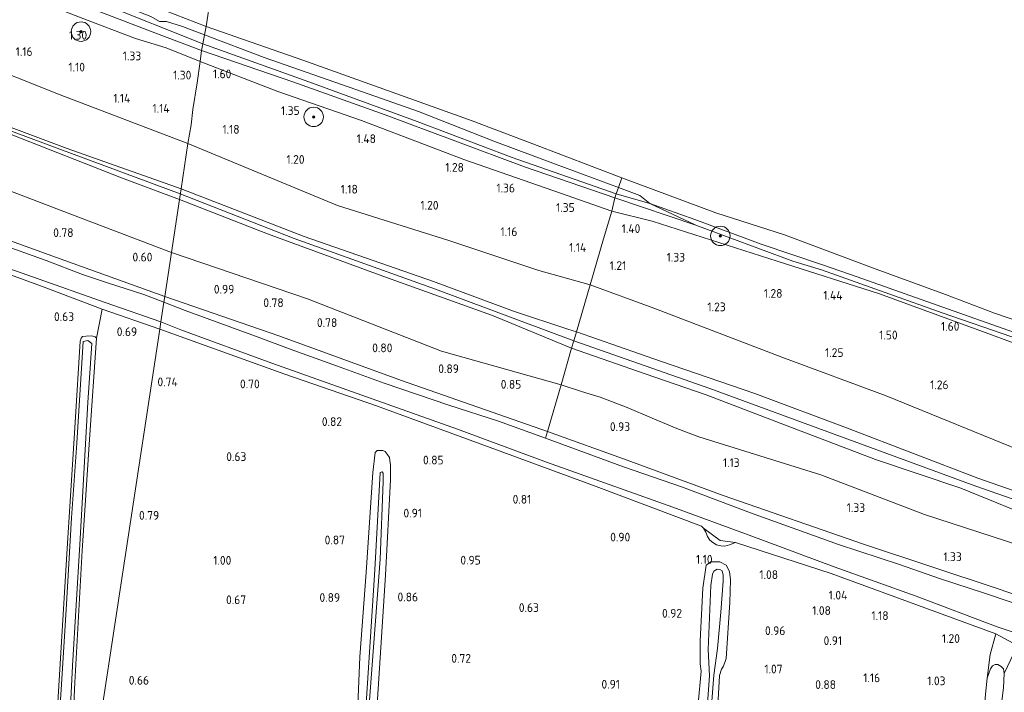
# Model space of a CAD drawing. Extents: x 126429 to 133038, y 413091 to 414846.
# Tile 91 of 256: x 127631 to 127834, y 413980 to 414119. Entities that reach past the tile are written whole.
import ezdxf
from ezdxf.enums import TextEntityAlignment as Align

# ---------------------------------------------------------------- set-up
doc = ezdxf.new("R2010")
doc.units = 0
for name, color, linetype, lineweight in [('B-ME-GR-BOOM-S', 90, 'Continuous', 25), ('B-ME-GR-GRAS-GV', 60, 'Continuous', 13), ('B-ME-GW-OPHOGING_KRUIN-G', 90, 'Continuous', 18), ('B-ME-GW-TALUD_KRUIN-G', 90, 'Continuous', 18), ('B-ME-GW-TALUD_TEEN-G', 90, 'Continuous', 18), ('B-ME-IE-TERREINAFSCHEIDING_KUNSTMATIG_HEKWERK-G', 20, 'IE-TERREINAFSCHEIDING-KUNSTMATIG', 18), ('B-ME-OB-BEKLEDING_STEEN-GV', 30, 'Continuous', 18), ('B-ME-OB-BEKLEDING_STORTSTEEN-GV', 30, 'Continuous', 18), ('B-ME-OB-OEVERVOORZIENING-G', 7, 'Continuous', 18), ('B-ME-OG-HOOGTEPUNT-S', 7, 'Continuous', 25), ('B-ME-OG-WATER_RIVIER-GV', 130, 'Continuous', 18), ('B-ME-OG-WATER_SLOOT-G', 120, 'Continuous', 18), ('B-ME-OG-WATER_SLOOT-GV', 120, 'Continuous', 18)]:
    doc.layers.add(name, color=color, linetype=linetype, lineweight=lineweight)
doc.styles.add('NLCS-ISO-ANNOTATIVE-T18', font='NLCS-ISO.ttf', dxfattribs={"height": 1.8})
doc.linetypes.add('IE-TERREINAFSCHEIDING-KUNSTMATIG', pattern='A,4,[82,NLCS.SHX,S=0.75,R=90,X=0,Y=0],4,-2', length=10)

# ---------------------------------------------------------------- blocks, each defined once
blk = doc.blocks.new('SAL-HOOGTELABEL-SO')
at = {"color": 0, "linetype": 'ByBlock', "lineweight": -2, "style": 'NLCS-ISO-ANNOTATIVE-T18'}
blk.add_attdef('HOOGTE', text='', height=1.8, dxfattribs=at).set_placement((2.79, 0), align=Align.RIGHT)
blk = doc.blocks.new('SGR-BOOM_01-SO')
at = {"linetype": 'ByBlock', "lineweight": 18}
h = blk.add_hatch(color=0, dxfattribs=at)
h.dxf.hatch_style = 1
edge = h.paths.add_edge_path()
edge.add_arc((0, 0), 0.25, 0, 360)
at = {"color": 0, "linetype": 'ByBlock', "lineweight": 18}
for radius in [2, 0.25]:
    blk.add_circle((0, 0), radius, dxfattribs=at)

msp = doc.modelspace()

# ---------------------------------------------------------------- linework, layer by layer
at = {"layer": 'B-ME-GR-GRAS-GV'}
for points in [[(127664.584, 414083.885, 1.73), (127664.253, 414081.7, 1.73), (127652.374, 414086.152, 1.718), (127629.652, 414095.05, 1.682), (127608.547, 414102.891, 1.804), (127587.737, 414110.609, 1.802), (127568.521, 414118.24, 1.784), (127547.795, 414126.091, 1.78), (127532.321, 414131.984, 1.754), (127526.543, 414134.348, 1.77), (127510.061, 414140.294, 1.756), (127497.81, 414145.396, 1.642), (127493.692, 414146.44, 1.738), (127490.657, 414147.212, 1.752), (127488.102, 414148.314, 1.728), (127485.885, 414149.241, 1.591), (127486.226, 414150.199, 1.598), (127486.49, 414150.942, 1.604), (127505.154, 414143.988, 1.74), (127527.3, 414135.478, 1.812), (127558.533, 414123.71, 1.814), (127587.555, 414112.963, 1.802), (127614.997, 414101.972, 1.754), (127641.191, 414092.189, 1.754)], [(127664.253, 414081.7, 1.73), (127662.606, 414070.828, 0.996), (127642.305, 414078.578, 0.986), (127622.005, 414086.328, 0.976), (127587.637, 414100.241, 0.962), (127565.986, 414108.855, 0.959), (127544.71, 414115.338, 0.956), (127523.824, 414123.842, 0.929), (127502.938, 414132.346, 0.902), (127483.321, 414140.922, 0.954), (127485.885, 414149.241, 1.591), (127488.102, 414148.314, 1.728), (127490.657, 414147.212, 1.752), (127493.692, 414146.44, 1.738), (127497.81, 414145.396, 1.642), (127510.061, 414140.294, 1.756), (127526.543, 414134.348, 1.77), (127532.321, 414131.984, 1.754), (127547.795, 414126.091, 1.78), (127568.521, 414118.24, 1.784), (127587.737, 414110.609, 1.802), (127608.547, 414102.891, 1.804), (127629.652, 414095.05, 1.682), (127652.374, 414086.152, 1.718)], [(127662.606, 414070.828, 0.996), (127661.235, 414061.781, 0.68), (127639.027, 414069.79, 0.54), (127616.819, 414077.8, 0.4), (127580.02, 414091.674, 0.55), (127558.843, 414099.746, 0.502), (127537.667, 414107.819, 0.454), (127515.832, 414116.491, 0.386), (127493.997, 414125.164, 0.318), (127484.689, 414128.382, 0.376), (127480.073, 414130.827, 0.441), (127483.321, 414140.922, 0.954), (127502.938, 414132.346, 0.902), (127523.824, 414123.842, 0.929), (127544.71, 414115.338, 0.956), (127565.986, 414108.855, 0.959), (127587.637, 414100.241, 0.962), (127622.005, 414086.328, 0.976), (127642.305, 414078.578, 0.986)], [(127668.804, 414112.337, 1.153), (127668.549, 414110.061, 1.402), (127661.499, 414112.905, 1.376), (127655.205, 414114.825, 1.336), (127644.047, 414119.065, 1.336), (127629.98, 414124.63, 1.32), (127622.261, 414127.398, 1.324), (127618.545, 414128.686, 1.314), (127614.695, 414130.292, 1.294), (127610.562, 414132.116, 1.298), (127607.298, 414133.453, 1.312), (127603.097, 414135.071, 1.326), (127599.313, 414136.389, 1.3), (127596.507, 414137.586, 1.214), (127593.625, 414140.116, 1.166), (127608.309, 414134.437, 1.278), (127622.674, 414129.121, 1.241), (127634.49, 414124.88, 1.178), (127647.238, 414120.565, 1.153), (127659.171, 414115.992, 1.203)], [(127753.696, 414082.063, 1.078), (127753.08, 414079.303, 1.36), (127742.539, 414082.984, 1.324), (127722.729, 414089.955, 1.306), (127701.654, 414097.93, 1.312), (127684.478, 414103.896, 1.324), (127668.549, 414110.061, 1.402), (127668.804, 414112.337, 1.153), (127687.535, 414105.874, 1.116), (127706.562, 414099.1, 1.078), (127720.875, 414093.76, 1.091), (127735.164, 414088.42, 1.166)], [(127751.413, 414073.604, 1.156), (127748.632, 414064.135, 1.166), (127738.088, 414067.116, 1.128), (127719.634, 414073.285, 1.16), (127696.758, 414080.504, 1.204), (127665.998, 414093.221, 1.18), (127666.651, 414097.035, 1.114), (127667.035, 414100.234, 1.114), (127667.891, 414105.717, 1.402), (127668.549, 414110.061, 1.402), (127684.478, 414103.896, 1.324), (127701.654, 414097.93, 1.312), (127722.729, 414089.955, 1.306), (127742.539, 414082.984, 1.324), (127753.08, 414079.303, 1.36)], [(127748.632, 414064.135, 1.166), (127745.838, 414054.484, 1.79), (127744.058, 414055.071, 1.796), (127732.901, 414058.781, 1.856), (127716.489, 414064.832, 1.874), (127689.909, 414074.112, 1.876), (127664.584, 414083.885, 1.73), (127665.998, 414093.221, 1.18), (127696.758, 414080.504, 1.204), (127719.634, 414073.285, 1.16), (127738.088, 414067.116, 1.128)], [(127745.3019, 414052.656, 1.7574), (127744.852, 414051.122, 1.73), (127728.599, 414057.893, 1.73), (127706.794, 414065.661, 1.73), (127682.33, 414074.626, 1.73), (127664.253, 414081.7, 1.73), (127664.584, 414083.885, 1.73), (127689.909, 414074.112, 1.876), (127716.489, 414064.832, 1.874), (127732.901, 414058.781, 1.856), (127744.058, 414055.071, 1.796), (127745.838, 414054.484, 1.79)], [(127744.852, 414051.122, 1.73), (127742.682, 414043.61, 1.06), (127718.109, 414050.513, 0.958), (127690.575, 414061.285, 0.972), (127662.606, 414070.828, 0.996), (127664.253, 414081.7, 1.73), (127682.33, 414074.626, 1.73), (127706.794, 414065.661, 1.73), (127728.599, 414057.893, 1.73)], [(127742.682, 414043.61, 1.06), (127739.914, 414034.038, 0.608), (127709.875, 414044.47, 0.628), (127684.654, 414053.656, 0.574), (127661.235, 414061.781, 0.68), (127662.606, 414070.828, 0.996), (127690.575, 414061.285, 0.972), (127718.109, 414050.513, 0.958)], [(127739.914, 414034.038, 0.608), (127739.511, 414032.636, -0.566), (127729.856, 414036.138, -0.566), (127719.609, 414039.455, -0.566), (127706.31, 414043.961, -0.566), (127696.5, 414047.544, -0.566), (127687.789, 414050.671, -0.566), (127679.857, 414053.625, -0.566), (127665.415, 414058.868, -0.566), (127661.078, 414060.572, -0.566), (127661.235, 414061.781, 0.68), (127684.654, 414053.656, 0.574), (127709.875, 414044.47, 0.628)], [(127660.213, 414055.035, 0.71), (127639.098, 413916.097, 0.677), (127640.253, 413935.694, 0.69), (127641.671, 413958.669, 0.665), (127642.78, 413982.436, 0.527), (127644.302, 414009.526, 0.452), (127645.767, 414032.374, 0.552), (127647.205, 414053.177, 0.602), (127648.351, 414059.163, 0.728)], [(127777.279, 414010.707, 1.036), (127776.358, 414010.472, 1.008), (127775.486, 414010.492, 0.982), (127774.614, 414010.724, 0.982), (127773.859, 414011.18, 0.992), (127773.228, 414011.695, 1.024), (127772.74, 414012.454, 1.038), (127772.454, 414013.333, 1.038), (127771.951, 414014.164, 1.028), (127775.365, 414011.59, 0.516), (127778.557, 414011.187, 1.03)], [(127836.478, 413990.024, 0.985), (127833.709, 413984.242, 0.94), (127833.574, 413985.234, 0.852), (127833.125, 413985.673, 0.877), (127832.398, 413986.118, 0.865), (127831.865, 413986.127, 0.852), (127831.352, 413985.832, 0.84), (127830.935, 413985.205, 0.915), (127830.216, 413983.315, 0.965), (127830.836, 413988.204, 1.163), (127832.033, 413992.446, 1.079)]]:
    msp.add_polyline3d(points, close=True, dxfattribs=at)
for points in [[(127573.158, 414128.53, 1.132), (127602.48, 414117.966, 1.128), (127621.109, 414110.605, 1.132), (127639.739, 414103.245, 1.136), (127665.998, 414093.221, 1.18), (127664.584, 414083.885, 1.73), (127641.191, 414092.189, 1.754), (127614.997, 414101.972, 1.754), (127587.555, 414112.963, 1.802), (127558.533, 414123.71, 1.814)], [(127644.047, 414119.065, 1.336), (127655.205, 414114.825, 1.336), (127661.499, 414112.905, 1.376), (127668.549, 414110.061, 1.402), (127667.891, 414105.717, 1.402), (127667.035, 414100.234, 1.114), (127666.651, 414097.035, 1.114), (127665.998, 414093.221, 1.18), (127639.739, 414103.245, 1.136), (127621.109, 414110.605, 1.132), (127602.48, 414117.966, 1.128), (127573.158, 414128.53, 1.132)], [(127493.45, 414119.759, -0.566), (127509.295, 414113.413, -0.566), (127517.697, 414110.214, -0.566), (127532.57, 414104.403, -0.566), (127556.162, 414095.442, -0.566), (127577.27, 414087.1, -0.566), (127599.227, 414078.434, -0.566), (127616.843, 414071.848, -0.566), (127634.293, 414065.746, -0.566), (127649.013, 414060.522, -0.566), (127660.423, 414056.53, -0.566), (127660.213, 414055.035, 0.71), (127648.351, 414059.163, 0.728), (127635.89, 414063.914, 0.468), (127615.993, 414071.164, 0.268), (127598.456, 414077.849, 0.38), (127575.51, 414086.415, 0.468), (127575.16, 414086.582, 0.402), (127566.613, 414090.152, 0.255), (127554.932, 414094.692, 0.393), (127537.873, 414101.315, 0.318), (127520.94, 414107.883, 0.405), (127516.182, 414109.552, 0.365), (127495.057, 414117.768, 0.34)], [(127850.431, 414046.777, 1.602), (127829.29, 414054.571, 1.42), (127808.146, 414062.341, 1.382), (127787.081, 414069.041, 1.376), (127761.402, 414077.236, 1.37), (127753.08, 414079.303, 1.36), (127753.696, 414082.063, 1.078), (127770.351, 414076.436, 1.291), (127790.33, 414069.06, 1.216), (127796.162, 414067.271, 1.211), (127810.215, 414062.238, 1.225), (127820.971, 414058.393, 1.188), (127835.292, 414053.461, 1.213)], [(127838.721, 414029.429, 1.384), (127809.488, 414041.345, 1.372), (127788.012, 414049.316, 1.336), (127761.747, 414059.365, 1.338), (127748.632, 414064.135, 1.166), (127751.413, 414073.604, 1.156), (127753.08, 414079.303, 1.36), (127761.402, 414077.236, 1.37), (127787.081, 414069.041, 1.376), (127808.146, 414062.341, 1.382), (127829.29, 414054.571, 1.42), (127850.431, 414046.777, 1.602)], [(127616.819, 414077.8, 0.4), (127639.027, 414069.79, 0.54), (127661.235, 414061.781, 0.68), (127661.078, 414060.572, -0.566), (127656.962, 414062.189, -0.566), (127649.496, 414064.602, -0.566), (127644.31, 414066.3, -0.566), (127636.906, 414069.166, -0.566), (127626.842, 414072.705, -0.566)], [(127615.993, 414071.164, 0.268), (127635.89, 414063.914, 0.468), (127648.351, 414059.163, 0.728), (127647.205, 414053.177, 0.602), (127646.935, 414053.487, 0.627), (127646.182, 414053.682, 0.502), (127645.069, 414053.61, 0.452), (127644.334, 414053.527, 0.44), (127644.098, 414053.18, 0.44), (127643.831, 414052.606, 0.39), (127642.799, 414035.859, 0.477), (127641.182, 414009.984, 0.402), (127639.212, 413977.197, 0.452), (127636.9, 413942.902, 0.44), (127635.014, 413917.413, 0.515), (127633.898, 413895.339, 0.577), (127632.478, 413873.273, 0.827)], [(127849.125, 414017.141, 1.956), (127828.288, 414024.454, 2.038), (127801.915, 414034.586, 2.07), (127782.509, 414041.822, 2.082), (127763.113, 414048.466, 2.074), (127745.838, 414054.484, 1.79), (127748.632, 414064.135, 1.166), (127761.747, 414059.365, 1.338), (127788.012, 414049.316, 1.336), (127809.488, 414041.345, 1.372), (127838.721, 414029.429, 1.384)], [(127639.098, 413916.097, 0.677), (127660.213, 414055.035, 0.71), (127685.922, 414045.775, 0.744), (127704.723, 414039.31, 0.61), (127728.091, 414030.695, 0.614), (127749.876, 414022.74, 0.682), (127771.518, 414014.54, 1.026), (127771.951, 414014.164, 1.028), (127772.454, 414013.333, 1.038), (127772.74, 414012.454, 1.038), (127773.228, 414011.695, 1.024), (127773.859, 414011.18, 0.992), (127774.614, 414010.724, 0.982), (127775.486, 414010.492, 0.982), (127776.358, 414010.472, 1.008), (127777.279, 414010.707, 1.036), (127778.557, 414011.187, 1.03), (127798.192, 414004.801, 1.01), (127832.033, 413992.446, 1.079), (127830.836, 413988.204, 1.163), (127830.216, 413983.315, 0.965), (127829.929, 413980.048, 1.027)], [(127836.478, 413990.024, 0.985), (127832.033, 413992.446, 1.079), (127798.192, 414004.801, 1.01), (127778.557, 414011.187, 1.03), (127775.365, 414011.59, 0.516), (127771.951, 414014.164, 1.028), (127771.518, 414014.54, 1.026), (127749.876, 414022.74, 0.682), (127728.091, 414030.695, 0.614), (127704.723, 414039.31, 0.61), (127685.922, 414045.775, 0.744), (127660.213, 414055.035, 0.71), (127660.423, 414056.53, -0.566), (127664.532, 414054.924, -0.566), (127683.277, 414048.057, -0.566), (127703.879, 414040.713, -0.566), (127721.377, 414034.484, -0.566), (127739.695, 414027.729, -0.566), (127765.654, 414018.481, -0.566), (127781.361, 414012.676, -0.566), (127798.831, 414006.16, -0.566), (127815.655, 414000.138, -0.566), (127832.322, 413993.867, -0.566), (127848.052, 413988.651, -0.566)], [(127640.776, 413955.399, -0.348), (127642.307, 413985.823, -0.348), (127643.8, 414010.767, -0.348), (127645.426, 414039.951, -0.348), (127646.29, 414052.104, -0.348), (127645.447, 414052.707, -0.348), (127644.508, 414052.529, -0.348), (127643.168, 414031.623, -0.348), (127642.071, 414016.293, -0.348), (127640.959, 413997.376, -0.348), (127639.986, 413980.957, -0.348), (127638.737, 413962.625, -0.348)], [(127639.212, 413977.197, 0.452), (127641.182, 414009.984, 0.402), (127642.799, 414035.859, 0.477), (127643.831, 414052.606, 0.39), (127644.098, 414053.18, 0.44), (127644.334, 414053.527, 0.44), (127645.069, 414053.61, 0.452), (127646.182, 414053.682, 0.502), (127646.935, 414053.487, 0.627), (127647.205, 414053.177, 0.602), (127645.767, 414032.374, 0.552), (127644.302, 414009.526, 0.452), (127642.78, 413982.436, 0.527), (127641.671, 413958.669, 0.665)], [(127835.926, 414017.877, 2.01), (127824.801, 414022.339, 2.004), (127807.29, 414028.268, 2.014), (127789.15, 414035.183, 1.952), (127772.515, 414041.587, 1.85), (127759.934, 414045.894, 1.806), (127752.529, 414048.458, 1.768), (127744.852, 414051.122, 1.73), (127745.3019, 414052.656, 1.7574), (127745.838, 414054.484, 1.79), (127763.113, 414048.466, 2.074), (127782.509, 414041.822, 2.082), (127801.915, 414034.586, 2.07), (127828.288, 414024.454, 2.038), (127849.125, 414017.141, 1.956)], [(127845.381, 414007.842, 1.216), (127817.394, 414016.986, 1.212), (127796.072, 414025.081, 1.142), (127770.995, 414032.93, 1.142), (127766.5, 414034.649, 1.142), (127761.407, 414036.737, 1.142), (127756.28, 414038.97, 1.142), (127750.739, 414041.048, 1.142), (127746.885, 414042.266, 1.122), (127742.682, 414043.61, 1.06), (127744.852, 414051.122, 1.73), (127752.529, 414048.458, 1.768), (127759.934, 414045.894, 1.806), (127772.515, 414041.587, 1.85), (127789.15, 414035.183, 1.952), (127807.29, 414028.268, 2.014), (127824.801, 414022.339, 2.004), (127835.926, 414017.877, 2.01)], [(127851.874, 413995.022, 0.918), (127832.291, 414001.767, 1.123), (127804.843, 414010.851, 1.114), (127776.014, 414020.866, 0.854), (127756.256, 414028.125, 0.68), (127739.914, 414034.038, 0.608), (127742.682, 414043.61, 1.06), (127746.885, 414042.266, 1.122), (127750.739, 414041.048, 1.142), (127756.28, 414038.97, 1.142), (127761.407, 414036.737, 1.142), (127766.5, 414034.649, 1.142), (127770.995, 414032.93, 1.142), (127796.072, 414025.081, 1.142), (127817.394, 414016.986, 1.212), (127845.381, 414007.842, 1.216)], [(127844.065, 413995.938, -0.566), (127829.918, 414000.715, -0.566), (127820.434, 414003.8, -0.566), (127812.209, 414006.706, -0.566), (127799.715, 414010.815, -0.566), (127781.587, 414017.295, -0.566), (127767.652, 414022.547, -0.566), (127755.533, 414026.72, -0.566), (127739.511, 414032.636, -0.566), (127739.914, 414034.038, 0.608), (127756.256, 414028.125, 0.68), (127776.014, 414020.866, 0.854), (127804.843, 414010.851, 1.114), (127832.291, 414001.767, 1.123), (127851.874, 413995.022, 0.918)], [(127697.845, 413869.767, 1.015), (127699.328, 413892.854, 0.94), (127700.875, 413920.108, 0.84), (127702.476, 413945.138, 0.702), (127704.802, 413976.873, 0.777), (127706.583, 414004.45, 0.702), (127707.613, 414024.085, 0.677), (127707.629, 414027.167, 0.565), (127707.522, 414028.079, 0.527), (127707.434, 414028.662, 0.465), (127706.969, 414029.38, 0.377), (127706.525, 414029.895, 0.377), (127706.076, 414030.132, 0.415), (127704.863, 414030.133, 0.49), (127704.449, 414029.687, 0.64), (127704.032, 414025.577, 0.815), (127702.655, 414005.04, 0.84), (127701.346, 413987.685, 0.865), (127700.661, 413971.125, 0.877), (127699.108, 413950.668, 0.915), (127697.938, 413930.379, 1.065), (127696.231, 413907.398, 1.065), (127694.402, 413883.51, 1.177), (127692.77, 413861.69, 1.327)], [(127692.77, 413861.69, 1.327), (127694.402, 413883.51, 1.177), (127696.231, 413907.398, 1.065), (127697.938, 413930.379, 1.065), (127699.108, 413950.668, 0.915), (127700.661, 413971.125, 0.877), (127701.346, 413987.685, 0.865), (127702.655, 414005.04, 0.84), (127704.032, 414025.577, 0.815), (127704.449, 414029.687, 0.64), (127704.863, 414030.133, 0.49), (127706.076, 414030.132, 0.415), (127706.525, 414029.895, 0.377), (127706.969, 414029.38, 0.377), (127707.434, 414028.662, 0.465), (127707.522, 414028.079, 0.527), (127707.629, 414027.167, 0.565), (127707.613, 414024.085, 0.677), (127706.583, 414004.45, 0.702), (127704.802, 413976.873, 0.777), (127702.476, 413945.138, 0.702), (127700.875, 413920.108, 0.84), (127699.328, 413892.854, 0.94), (127697.845, 413869.767, 1.015)], [(127696.704, 413875.313, -0.348), (127698.111, 413897.214, -0.348), (127699.451, 413919.521, -0.348), (127701.056, 413945.965, -0.348), (127702.344, 413965.872, -0.348), (127703.84, 413986.053, -0.061), (127705.521, 414007.797, -0.048), (127706.117, 414023.701, -0.123), (127706.129, 414025.445, -0.123), (127705.933, 414025.727, -0.123), (127705.475, 414025.585, -0.123), (127704.412, 414005.572, -0.061), (127702.585, 413977.035, -0.073), (127701.864, 413965.883, -0.348), (127700.048, 413940.201, -0.348), (127697.925, 413907.325, -0.348), (127696.253, 413878.987, -0.348)], [(127774.486, 413970.083, 0.985), (127775.237, 413983.837, 1.11), (127775.669, 413985.141, 1.035), (127776.061, 413985.739, 1.048), (127776.576, 413987.345, 0.973), (127777.355, 413998.875, 0.973), (127777.48, 414003.547, 0.973), (127777.314, 414005.218, 0.935), (127776.635, 414006.521, 0.873), (127775.285, 414007.207, 0.76), (127773.466, 414007.196, 0.81), (127772.492, 414006.534, 0.848), (127771.783, 414001.774, 1.035), (127771.272, 413990.971, 1.098), (127771.272, 413986.272, 0.96), (127771.467, 413984.777, 1.16), (127770.841, 413978.019, 1.26)], [(127770.841, 413978.019, 1.26), (127771.467, 413984.777, 1.16), (127771.272, 413986.272, 0.96), (127771.272, 413990.971, 1.098), (127771.783, 414001.774, 1.035), (127772.492, 414006.534, 0.848), (127773.466, 414007.196, 0.81), (127775.285, 414007.207, 0.76), (127776.635, 414006.521, 0.873), (127777.314, 414005.218, 0.935), (127777.48, 414003.547, 0.973), (127777.355, 413998.875, 0.973), (127776.576, 413987.345, 0.973), (127776.061, 413985.739, 1.048), (127775.669, 413985.141, 1.035), (127775.237, 413983.837, 1.11), (127774.486, 413970.083, 0.985)], [(127772.704, 413966.186, -0.136), (127774.038, 413983.921, 0.04), (127774.847, 413989.387, 0.315), (127775.488, 413996.86, 0.327), (127775.959, 414003.27, 0.427), (127775.981, 414004.487, 0.427), (127775.794, 414005.404, 0.427), (127775.316, 414005.616, 0.427), (127774.734, 414005.728, 0.427), (127774.093, 414005.308, 0.427), (127773.777, 414004.705, 0.427), (127773.482, 414002.376, 0.427), (127772.94, 413989.168, 0.29), (127773.172, 413983.759, 0.015), (127771.909, 413965.718, -0.186)], [(127852.058, 413819.495, 0.703), (127820.593, 413822.001, 0.514), (127821.365, 413832.495, 0.527), (127822.705, 413849.139, 0.54), (127824.243, 413868.393, 0.552), (127825.788, 413885.161, 0.69), (127827.061, 413902.339, 0.74), (127828.435, 413922.357, 0.677), (127830.003, 413940.418, 0.89), (127831.535, 413957.871, 0.84), (127832.513, 413972.771, 0.94), (127833.605, 413981.301, 0.902), (127833.709, 413984.242, 0.94), (127836.478, 413990.024, 0.985)], [(127821.898, 413879.065, 0.865), (127824.376, 413909.668, 0.927), (127826.454, 413936.321, 1.065), (127828.19, 413958.083, 1.152), (127829.929, 413980.048, 1.027), (127830.216, 413983.315, 0.965), (127830.935, 413985.205, 0.915), (127831.352, 413985.832, 0.84), (127831.865, 413986.127, 0.852), (127832.398, 413986.118, 0.865), (127833.125, 413985.673, 0.877), (127833.574, 413985.234, 0.852), (127833.709, 413984.242, 0.94), (127833.605, 413981.301, 0.902), (127832.513, 413972.771, 0.94), (127831.535, 413957.871, 0.84), (127830.003, 413940.418, 0.89), (127828.435, 413922.357, 0.677), (127827.061, 413902.339, 0.74), (127825.788, 413885.161, 0.69), (127824.243, 413868.393, 0.552)]]:
    msp.add_polyline3d(points, dxfattribs=at)
at = {"layer": 'B-ME-GW-OPHOGING_KRUIN-G'}
for points in [[(127250.583, 414246.689, 1.832), (127269.484, 414239.208, 1.842), (127288.385, 414231.727, 1.852), (127313.568, 414221.54, 1.831), (127338.751, 414211.353, 1.81), (127361.237, 414201.822, 1.793), (127383.723, 414192.291, 1.776), (127388.458, 414190.114, 1.776), (127404.328, 414183.688, 1.84), (127430.201, 414173.25, 1.785), (127456.074, 414162.813, 1.73), (127486.226, 414150.199, 1.598), (127486.628, 414150.033, 1.71), (127498.242, 414146.006, 1.642), (127526.931, 414134.76, 1.812), (127557.206, 414123.334, 1.807), (127587.481, 414111.908, 1.802), (127614.943, 414101.233, 1.754), (127639.687, 414092.053, 1.743), (127664.431, 414082.873, 1.732)], [(127664.431, 414082.873, 1.732), (127687.836, 414073.688, 1.867), (127716.88, 414063.281, 1.73), (127745.302, 414052.656, 1.757), (127773.25, 414042.86, 1.85), (127800.875, 414032.742, 2.07), (127827.934, 414022.754, 2.005), (127851.277, 414014.644, 1.942), (127870.779, 414007.892, 1.931), (127890.281, 414001.141, 1.919), (127927.939, 413988.63, 2.022), (127951.587, 413980.666, 2.105), (127975.236, 413972.702, 2.188), (128003.321, 413963.448, 2.166), (128031.407, 413954.195, 2.144)]]:
    msp.add_polyline3d(points, dxfattribs=at)
at = {"layer": 'B-ME-GW-TALUD_KRUIN-G'}
for points in [[(127664.584, 414083.885, 1.73), (127641.191, 414092.189, 1.754), (127614.997, 414101.972, 1.754), (127587.555, 414112.963, 1.802), (127558.533, 414123.71, 1.814), (127527.3, 414135.478, 1.812), (127505.154, 414143.988, 1.74), (127486.49, 414150.942, 1.604)], [(127497.81, 414145.396, 1.642), (127510.061, 414140.294, 1.756), (127526.543, 414134.348, 1.77), (127532.321, 414131.984, 1.754), (127547.795, 414126.091, 1.78), (127568.521, 414118.24, 1.784), (127587.737, 414110.609, 1.802), (127608.547, 414102.891, 1.804), (127629.652, 414095.05, 1.682), (127652.374, 414086.152, 1.718), (127664.253, 414081.7, 1.73)], [(127668.549, 414110.061, 1.402), (127661.499, 414112.905, 1.376), (127655.205, 414114.825, 1.336), (127644.047, 414119.065, 1.336), (127629.98, 414124.63, 1.32), (127622.261, 414127.398, 1.324), (127618.545, 414128.686, 1.314), (127614.695, 414130.292, 1.294), (127610.562, 414132.116, 1.298), (127607.298, 414133.453, 1.312), (127603.097, 414135.071, 1.326), (127599.313, 414136.389, 1.3), (127596.507, 414137.586, 1.214), (127593.625, 414140.116, 1.166)], [(128034.58, 413981.236, 1.416), (128026.809, 413984.027, 1.434), (128017.307, 413987.753, 1.528), (128006.947, 413990.956, 1.452), (127994.733, 413995.389, 1.364), (127980.006, 414001.076, 1.422), (127966.979, 414005.642, 1.232), (127945.524, 414014.271, 1.158), (127931.272, 414019.082, 1.234), (127909.19, 414026.454, 1.316), (127888.195, 414033.146, 1.45), (127869.374, 414038.192, 1.63), (127850.431, 414046.777, 1.602), (127829.29, 414054.571, 1.42), (127808.146, 414062.341, 1.382), (127787.081, 414069.041, 1.376), (127761.402, 414077.236, 1.37), (127753.08, 414079.303, 1.36), (127742.539, 414082.984, 1.324), (127722.729, 414089.955, 1.306), (127701.654, 414097.93, 1.312), (127684.478, 414103.896, 1.324), (127668.549, 414110.061, 1.402)], [(127664.584, 414083.885, 1.73), (127689.909, 414074.112, 1.876), (127716.489, 414064.832, 1.874), (127732.901, 414058.781, 1.856), (127744.058, 414055.071, 1.796), (127745.838, 414054.484, 1.79), (127763.113, 414048.466, 2.074), (127782.509, 414041.822, 2.082), (127801.915, 414034.586, 2.07), (127828.288, 414024.454, 2.038), (127849.125, 414017.141, 1.956), (127875.985, 414007.831, 1.98), (127905.524, 413998.173, 2.096), (127934.272, 413988.407, 2.102), (127960.023, 413979.78, 2.118), (127989.063, 413969.63, 2.07), (128014.728, 413961.531, 2.024), (128031.621, 413956.02, 2)], [(127835.926, 414017.877, 2.01), (127824.801, 414022.339, 2.004), (127807.29, 414028.268, 2.014), (127789.15, 414035.183, 1.952), (127772.515, 414041.587, 1.85), (127759.934, 414045.894, 1.806), (127752.529, 414048.458, 1.768), (127744.852, 414051.122, 1.73), (127728.599, 414057.893, 1.73), (127706.794, 414065.661, 1.73), (127682.33, 414074.626, 1.73), (127664.253, 414081.7, 1.73)]]:
    msp.add_polyline3d(points, dxfattribs=at)
at = {"layer": 'B-ME-GW-TALUD_TEEN-G'}
for points in [[(127521.859, 414146.48, 1.054), (127545.59, 414138.497, 1.124), (127573.158, 414128.53, 1.132), (127602.48, 414117.966, 1.128), (127621.109, 414110.605, 1.132), (127639.739, 414103.245, 1.136), (127665.998, 414093.221, 1.18)], [(127483.321, 414140.922, 0.954), (127502.938, 414132.346, 0.902), (127523.824, 414123.842, 0.929), (127544.71, 414115.338, 0.956), (127565.986, 414108.855, 0.959), (127587.637, 414100.241, 0.962), (127622.005, 414086.328, 0.976), (127642.305, 414078.578, 0.986), (127662.606, 414070.828, 0.996)], [(128032.884, 413966.788, 1.136), (128013.267, 413974.021, 1.132), (127981.649, 413984.345, 1.136), (127961.871, 413991.171, 1.138), (127942.093, 413997.997, 1.14), (127904.213, 414009.609, 1.15), (127869.689, 414019.905, 1.164), (127861.462, 414022.271, 1.334), (127838.721, 414029.429, 1.384), (127809.488, 414041.345, 1.372), (127788.012, 414049.316, 1.336), (127761.747, 414059.365, 1.338), (127748.632, 414064.135, 1.166), (127738.088, 414067.116, 1.128), (127719.634, 414073.285, 1.16), (127696.758, 414080.504, 1.204), (127665.998, 414093.221, 1.18)], [(127845.381, 414007.842, 1.216), (127817.394, 414016.986, 1.212), (127796.072, 414025.081, 1.142), (127770.995, 414032.93, 1.142), (127766.5, 414034.649, 1.142), (127761.407, 414036.737, 1.142), (127756.28, 414038.97, 1.142), (127750.739, 414041.048, 1.142), (127746.885, 414042.266, 1.122), (127742.682, 414043.61, 1.06), (127718.109, 414050.513, 0.958), (127690.575, 414061.285, 0.972), (127662.606, 414070.828, 0.996)]]:
    msp.add_polyline3d(points, dxfattribs=at)
at = {"layer": 'B-ME-IE-TERREINAFSCHEIDING_KUNSTMATIG_HEKWERK-G'}
for points in [[(127493.997, 414125.164, 0.318), (127515.832, 414116.491, 0.386), (127537.667, 414107.819, 0.454), (127558.843, 414099.746, 0.502), (127580.02, 414091.674, 0.55), (127616.819, 414077.8, 0.4), (127639.027, 414069.79, 0.54), (127661.235, 414061.781, 0.68)], [(127755.151, 414086.143, 0.85), (127754.472, 414084.187, 0.85), (127754.021, 414082.888, 0.85), (127753.696, 414082.063, 1.078), (127753.08, 414079.303, 1.36), (127751.413, 414073.604, 1.156), (127748.632, 414064.135, 1.166), (127745.838, 414054.484, 1.79), (127745.3019, 414052.656, 1.7574), (127744.852, 414051.122, 1.73), (127742.682, 414043.61, 1.06), (127739.914, 414034.038, 0.608), (127739.511, 414032.636, -0.566)], [(127851.874, 413995.022, 0.918), (127832.291, 414001.767, 1.123), (127804.843, 414010.851, 1.114), (127776.014, 414020.866, 0.854), (127756.256, 414028.125, 0.68), (127739.914, 414034.038, 0.608), (127709.875, 414044.47, 0.628), (127684.654, 414053.656, 0.574), (127661.235, 414061.781, 0.68)], [(127648.351, 414059.163, 0.728), (127647.205, 414053.177, 0.602)], [(127648.351, 414059.163, 0.728), (127660.213, 414055.035, 0.71)], [(127771.951, 414014.164, 1.028), (127771.518, 414014.54, 1.026), (127749.876, 414022.74, 0.682), (127728.091, 414030.695, 0.614), (127704.723, 414039.31, 0.61), (127685.922, 414045.775, 0.744), (127660.213, 414055.035, 0.71)], [(127647.205, 414053.177, 0.602), (127645.767, 414032.374, 0.552), (127644.302, 414009.526, 0.452), (127642.78, 413982.436, 0.527), (127641.671, 413958.669, 0.665), (127640.253, 413935.694, 0.69), (127639.098, 413916.097, 0.677)], [(127771.951, 414014.164, 1.028), (127775.365, 414011.59, 0.516), (127778.557, 414011.187, 1.03)], [(127832.033, 413992.446, 1.079), (127798.192, 414004.801, 1.01), (127778.557, 414011.187, 1.03)], [(127832.033, 413992.446, 1.079), (127830.836, 413988.204, 1.163), (127830.216, 413983.315, 0.965)]]:
    msp.add_polyline3d(points, dxfattribs=at)
at = {"layer": 'B-ME-OB-BEKLEDING_STEEN-GV'}
msp.add_polyline3d([(127835.292, 414053.461, 1.213), (127820.971, 414058.393, 1.188), (127810.215, 414062.238, 1.225), (127796.162, 414067.271, 1.211), (127790.33, 414069.06, 1.216), (127770.351, 414076.436, 1.291), (127760.918, 414080.908, 0.85), (127770.178, 414077.588, 0.85), (127783.813, 414072.493, 0.85), (127796.381, 414068.281, 0.85), (127803.554, 414065.802, 0.85), (127819.953, 414060.016, 0.85), (127836.828, 414054.018, 0.85)], dxfattribs=at)
at = {"layer": 'B-ME-OB-BEKLEDING_STORTSTEEN-GV'}
for points in [[(127648.507, 414125.573, 0.85), (127669.779, 414117.257, 0.85), (127669.431, 414115.543, 0.85), (127664.858, 414117.295, 0.85), (127661.574, 414118.313, 0.85), (127660.185, 414118.323, 0.85), (127658.392, 414119.329, 0.85)], [(127648.416, 414121.951, 0.85), (127669.057, 414113.699, 0.85), (127668.804, 414112.337, 1.153), (127659.171, 414115.992, 1.203), (127647.238, 414120.565, 1.153)], [(127836.828, 414054.018, 0.85), (127819.953, 414060.016, 0.85), (127803.554, 414065.802, 0.85), (127796.381, 414068.281, 0.85), (127783.813, 414072.493, 0.85), (127770.178, 414077.588, 0.85), (127760.918, 414080.908, 0.85), (127758.868, 414082.506, 0.85), (127754.472, 414084.187, 0.85), (127755.151, 414086.143, 0.85), (127774.466, 414078.972, 0.85), (127788.593, 414074.448, 0.85), (127806.689, 414067.666, 0.85), (127821.68, 414062.164, 0.85), (127831.73, 414058.359, 0.85), (127847.581, 414052.939, 0.85)]]:
    msp.add_polyline3d(points, dxfattribs=at)
for points in [[(127755.151, 414086.143, 0.85), (127754.472, 414084.187, 0.85), (127741.562, 414088.963, 0.85), (127728.853, 414093.71, 0.85), (127713.369, 414099.779, 0.85), (127700.529, 414104.326, 0.85), (127681.669, 414110.898, 0.85), (127669.431, 414115.543, 0.85), (127669.779, 414117.257, 0.85), (127689.591, 414110.362, 0.85), (127699.72, 414106.733, 0.85), (127724.416, 414097.863, 0.85), (127736.846, 414093.123, 0.85)], [(127754.021, 414082.888, 0.85), (127753.696, 414082.063, 1.078), (127735.164, 414088.42, 1.166), (127720.875, 414093.76, 1.091), (127706.562, 414099.1, 1.078), (127687.535, 414105.874, 1.116), (127668.804, 414112.337, 1.153), (127669.057, 414113.699, 0.85), (127690.846, 414105.927, 0.85), (127713.132, 414097.766, 0.85), (127732.604, 414090.348, 0.85)], [(127760.918, 414080.908, 0.85), (127770.351, 414076.436, 1.291), (127753.696, 414082.063, 1.078), (127754.021, 414082.888, 0.85)]]:
    msp.add_polyline3d(points, close=True, dxfattribs=at)
at = {"layer": 'B-ME-OB-OEVERVOORZIENING-G'}
for points in [[(127669.779, 414117.257, 0.85), (127648.507, 414125.573, 0.85), (127624.685, 414134.401, 0.85), (127597.471, 414144.944, 0.85), (127574.101, 414153.722, 0.85), (127540.964, 414166.764, 0.85), (127503.688, 414180.948, 0.85), (127485.781, 414188.021, 0.85), (127463.706, 414197.019, 0.85), (127443.468, 414204.783, 0.85), (127420.863, 414213.82, 0.85), (127401.967, 414221.701, 0.85), (127381.589, 414229.898, 0.85), (127372.565, 414233.613, 0.85), (127339.067, 414246.709, 0.85), (127304.387, 414260.901, 0.85), (127275.98, 414272.587, 0.85), (127254.271, 414281.798, 0.85)], [(127495.322, 414182.61, 0.85), (127501.228, 414180.414, 0.85), (127512.478, 414175.808, 0.85), (127524.802, 414170.67, 0.85), (127536.497, 414166.66, 0.85), (127553.575, 414159.759, 0.85), (127569.047, 414153.303, 0.85), (127583.765, 414147.952, 0.85), (127595.25, 414143.618, 0.85), (127606.526, 414139.037, 0.85), (127617.568, 414135.169, 0.85), (127624.641, 414132.186, 0.85), (127626.285, 414131.26, 0.85), (127631.312, 414129.263, 0.85), (127635.163, 414128.71, 0.85), (127646.712, 414123.945, 0.85), (127658.392, 414119.329, 0.85), (127660.185, 414118.323, 0.85), (127661.574, 414118.313, 0.85), (127664.858, 414117.295, 0.85), (127669.431, 414115.543, 0.85)], [(127669.057, 414113.699, 0.85), (127648.416, 414121.951, 0.85), (127636.327, 414126.325, 0.85), (127619.464, 414132.715, 0.85), (127600.44, 414139.538, 0.85), (127580.904, 414147.082, 0.85), (127558.904, 414155.068, 0.85), (127545.204, 414160.67, 0.85), (127535.771, 414164.194, 0.85), (127531.585, 414165.462, 0.85), (127528.064, 414166.082, 0.85), (127525.318, 414166.379, 0.85), (127522.289, 414167.441, 0.85), (127520.621, 414168.418, 0.85), (127519.038, 414169.721, 0.85), (127517.348, 414170.825, 0.85), (127514.848, 414171.823, 0.85), (127503.505, 414174.764, 0.85), (127494.636, 414177.642, 0.85)], [(128035.523, 413988.781, 0.85), (128027.134, 413991.837, 0.85), (128010.493, 413997.212, 0.85), (127996.541, 414001.722, 0.85), (127978.198, 414007.992, 0.85), (127958.977, 414014.71, 0.85), (127943.416, 414019.708, 0.85), (127925.448, 414025.793, 0.85), (127895.485, 414036.469, 0.85), (127868.048, 414045.929, 0.85), (127847.581, 414052.939, 0.85), (127831.73, 414058.359, 0.85), (127821.68, 414062.164, 0.85), (127806.689, 414067.666, 0.85), (127788.593, 414074.448, 0.85), (127774.466, 414078.972, 0.85), (127755.151, 414086.143, 0.85), (127736.846, 414093.123, 0.85), (127724.416, 414097.863, 0.85), (127699.72, 414106.733, 0.85), (127689.591, 414110.362, 0.85), (127669.779, 414117.257, 0.85)], [(127760.918, 414080.908, 0.85), (127758.868, 414082.506, 0.85), (127754.472, 414084.187, 0.85), (127741.562, 414088.963, 0.85), (127728.853, 414093.71, 0.85), (127713.369, 414099.779, 0.85), (127700.529, 414104.326, 0.85), (127681.669, 414110.898, 0.85), (127669.431, 414115.543, 0.85)], [(127669.057, 414113.699, 0.85), (127690.846, 414105.927, 0.85), (127713.132, 414097.766, 0.85), (127732.604, 414090.348, 0.85), (127754.021, 414082.888, 0.85), (127760.918, 414080.908, 0.85)]]:
    msp.add_polyline3d(points, dxfattribs=at)
at = {"layer": 'B-ME-OG-WATER_RIVIER-GV'}
for points in [[(127701.797, 414329.515, 0.85), (127669.779, 414117.257, 0.85), (127648.507, 414125.573, 0.85), (127624.685, 414134.401, 0.85), (127597.471, 414144.944, 0.85), (127574.101, 414153.722, 0.85), (127540.964, 414166.764, 0.85), (127503.688, 414180.948, 0.85), (127485.781, 414188.021, 0.85), (127463.706, 414197.019, 0.85), (127443.468, 414204.783, 0.85), (127420.863, 414213.82, 0.85), (127401.967, 414221.701, 0.85), (127381.589, 414229.898, 0.85), (127372.565, 414233.613, 0.85), (127339.067, 414246.709, 0.85)], [(128060.464, 414202.455, 0.85), (128035.523, 413988.781, 0.85), (128027.134, 413991.837, 0.85), (128010.493, 413997.212, 0.85), (127996.541, 414001.722, 0.85), (127978.198, 414007.992, 0.85), (127958.977, 414014.71, 0.85), (127943.416, 414019.708, 0.85), (127925.448, 414025.793, 0.85), (127895.485, 414036.469, 0.85), (127868.048, 414045.929, 0.85), (127847.581, 414052.939, 0.85), (127831.73, 414058.359, 0.85), (127821.68, 414062.164, 0.85), (127806.689, 414067.666, 0.85), (127788.593, 414074.448, 0.85), (127774.466, 414078.972, 0.85), (127755.151, 414086.143, 0.85), (127736.846, 414093.123, 0.85), (127724.416, 414097.863, 0.85), (127699.72, 414106.733, 0.85), (127689.591, 414110.362, 0.85), (127669.779, 414117.257, 0.85), (127701.797, 414329.515, 0.85)], [(127658.392, 414119.329, 0.85), (127660.185, 414118.323, 0.85), (127661.574, 414118.313, 0.85), (127664.858, 414117.295, 0.85), (127669.431, 414115.543, 0.85), (127669.057, 414113.699, 0.85), (127648.416, 414121.951, 0.85)]]:
    msp.add_polyline3d(points, dxfattribs=at)
for points in [[(127754.472, 414084.187, 0.85), (127754.021, 414082.888, 0.85), (127732.604, 414090.348, 0.85), (127713.132, 414097.766, 0.85), (127690.846, 414105.927, 0.85), (127669.057, 414113.699, 0.85), (127669.431, 414115.543, 0.85), (127681.669, 414110.898, 0.85), (127700.529, 414104.326, 0.85), (127713.369, 414099.779, 0.85), (127728.853, 414093.71, 0.85), (127741.562, 414088.963, 0.85)], [(127758.868, 414082.506, 0.85), (127760.918, 414080.908, 0.85), (127754.021, 414082.888, 0.85), (127754.472, 414084.187, 0.85)]]:
    msp.add_polyline3d(points, close=True, dxfattribs=at)
at = {"layer": 'B-ME-OG-WATER_SLOOT-G'}
for points in [[(127648.351, 414059.163, 0.728), (127635.89, 414063.914, 0.468), (127615.993, 414071.164, 0.268), (127598.456, 414077.849, 0.38), (127575.51, 414086.415, 0.468), (127575.16, 414086.582, 0.402), (127566.613, 414090.152, 0.255), (127554.932, 414094.692, 0.393), (127537.873, 414101.315, 0.318), (127520.94, 414107.883, 0.405), (127516.182, 414109.552, 0.365), (127495.057, 414117.768, 0.34)], [(127647.205, 414053.177, 0.602), (127646.935, 414053.487, 0.627), (127646.182, 414053.682, 0.502), (127645.069, 414053.61, 0.452), (127644.334, 414053.527, 0.44), (127644.098, 414053.18, 0.44), (127643.831, 414052.606, 0.39), (127642.799, 414035.859, 0.477), (127641.182, 414009.984, 0.402), (127639.212, 413977.197, 0.452), (127636.9, 413942.902, 0.44), (127635.014, 413917.413, 0.515), (127633.898, 413895.339, 0.577), (127632.478, 413873.273, 0.827)], [(127692.77, 413861.69, 1.327), (127694.402, 413883.51, 1.177), (127696.231, 413907.398, 1.065), (127697.938, 413930.379, 1.065), (127699.108, 413950.668, 0.915), (127700.661, 413971.125, 0.877), (127701.346, 413987.685, 0.865), (127702.655, 414005.04, 0.84), (127704.032, 414025.577, 0.815), (127704.449, 414029.687, 0.64), (127704.863, 414030.133, 0.49), (127706.076, 414030.132, 0.415), (127706.525, 414029.895, 0.377), (127706.969, 414029.38, 0.377), (127707.434, 414028.662, 0.465), (127707.522, 414028.079, 0.527), (127707.629, 414027.167, 0.565), (127707.613, 414024.085, 0.677), (127706.583, 414004.45, 0.702), (127704.802, 413976.873, 0.777), (127702.476, 413945.138, 0.702), (127700.875, 413920.108, 0.84), (127699.328, 413892.854, 0.94), (127697.845, 413869.767, 1.015)], [(127778.557, 414011.187, 1.03), (127777.279, 414010.707, 1.036), (127776.358, 414010.472, 1.008), (127775.486, 414010.492, 0.982), (127774.614, 414010.724, 0.982), (127773.859, 414011.18, 0.992), (127773.228, 414011.695, 1.024), (127772.74, 414012.454, 1.038), (127772.454, 414013.333, 1.038), (127771.951, 414014.164, 1.028)], [(127770.841, 413978.019, 1.26), (127771.467, 413984.777, 1.16), (127771.272, 413986.272, 0.96), (127771.272, 413990.971, 1.098), (127771.783, 414001.774, 1.035), (127772.492, 414006.534, 0.848), (127773.466, 414007.196, 0.81), (127775.285, 414007.207, 0.76), (127776.635, 414006.521, 0.873), (127777.314, 414005.218, 0.935), (127777.48, 414003.547, 0.973), (127777.355, 413998.875, 0.973), (127776.576, 413987.345, 0.973), (127776.061, 413985.739, 1.048), (127775.669, 413985.141, 1.035), (127775.237, 413983.837, 1.11), (127774.486, 413970.083, 0.985)], [(127836.478, 413990.024, 0.985), (127832.033, 413992.446, 1.079)], [(127824.243, 413868.393, 0.552), (127825.788, 413885.161, 0.69), (127827.061, 413902.339, 0.74), (127828.435, 413922.357, 0.677), (127830.003, 413940.418, 0.89), (127831.535, 413957.871, 0.84), (127832.513, 413972.771, 0.94), (127833.605, 413981.301, 0.902), (127833.709, 413984.242, 0.94), (127833.574, 413985.234, 0.852), (127833.125, 413985.673, 0.877), (127832.398, 413986.118, 0.865), (127831.865, 413986.127, 0.852), (127831.352, 413985.832, 0.84), (127830.935, 413985.205, 0.915), (127830.216, 413983.315, 0.965), (127829.929, 413980.048, 1.027), (127828.19, 413958.083, 1.152), (127826.454, 413936.321, 1.065), (127824.376, 413909.668, 0.927), (127821.898, 413879.065, 0.865)]]:
    msp.add_polyline3d(points, dxfattribs=at)
at = {"layer": 'B-ME-OG-WATER_SLOOT-GV'}
for points in [[(127626.842, 414072.705, -0.566), (127636.906, 414069.166, -0.566), (127644.31, 414066.3, -0.566), (127649.496, 414064.602, -0.566), (127656.962, 414062.189, -0.566), (127661.078, 414060.572, -0.566), (127660.423, 414056.53, -0.566), (127649.013, 414060.522, -0.566), (127634.293, 414065.746, -0.566), (127616.843, 414071.848, -0.566)], [(127848.052, 413988.651, -0.566), (127832.322, 413993.867, -0.566), (127815.655, 414000.138, -0.566), (127798.831, 414006.16, -0.566), (127781.361, 414012.676, -0.566), (127765.654, 414018.481, -0.566), (127739.695, 414027.729, -0.566), (127721.377, 414034.484, -0.566), (127703.879, 414040.713, -0.566), (127683.277, 414048.057, -0.566), (127664.532, 414054.924, -0.566), (127660.423, 414056.53, -0.566), (127661.078, 414060.572, -0.566), (127665.415, 414058.868, -0.566), (127679.857, 414053.625, -0.566), (127687.789, 414050.671, -0.566), (127696.5, 414047.544, -0.566), (127706.31, 414043.961, -0.566), (127719.609, 414039.455, -0.566), (127729.856, 414036.138, -0.566), (127739.511, 414032.636, -0.566), (127755.533, 414026.72, -0.566), (127767.652, 414022.547, -0.566), (127781.587, 414017.295, -0.566), (127799.715, 414010.815, -0.566), (127812.209, 414006.706, -0.566), (127820.434, 414003.8, -0.566), (127829.918, 414000.715, -0.566), (127844.065, 413995.938, -0.566)]]:
    msp.add_polyline3d(points, dxfattribs=at)
for points in [[(127637.696, 413906.777, -0.348), (127634.173, 413883.476, -0.348), (127635.167, 413901.688, -0.348), (127636.051, 413920.585, -0.348), (127637.381, 413940.103, -0.348), (127638.737, 413962.625, -0.348), (127639.986, 413980.957, -0.348), (127640.959, 413997.376, -0.348), (127642.071, 414016.293, -0.348), (127643.168, 414031.623, -0.348), (127644.508, 414052.529, -0.348), (127645.447, 414052.707, -0.348), (127646.29, 414052.104, -0.348), (127645.426, 414039.951, -0.348), (127643.8, 414010.767, -0.348), (127642.307, 413985.823, -0.348), (127640.776, 413955.399, -0.348), (127639.127, 413932.278, -0.348)], [(127703.84, 413986.053, -0.061), (127702.344, 413965.872, -0.348), (127701.864, 413965.883, -0.348), (127702.585, 413977.035, -0.073), (127704.412, 414005.572, -0.061), (127705.475, 414025.585, -0.123), (127705.933, 414025.727, -0.123), (127706.129, 414025.445, -0.123), (127706.117, 414023.701, -0.123), (127705.521, 414007.797, -0.048)], [(127770.609, 413934.282, -0.086), (127769.31, 413918.525, -0.286), (127768.677, 413918.562, -0.286), (127769.541, 413931.359, -0.111), (127770.723, 413947.701, -0.161), (127771.909, 413965.718, -0.186), (127773.172, 413983.759, 0.015), (127772.94, 413989.168, 0.29), (127773.482, 414002.376, 0.427), (127773.777, 414004.705, 0.427), (127774.093, 414005.308, 0.427), (127774.734, 414005.728, 0.427), (127775.316, 414005.616, 0.427), (127775.794, 414005.404, 0.427), (127775.981, 414004.487, 0.427), (127775.959, 414003.27, 0.427), (127775.488, 413996.86, 0.327), (127774.847, 413989.387, 0.315), (127774.038, 413983.921, 0.04), (127772.704, 413966.186, -0.136), (127771.987, 413951.662, -0.123)]]:
    msp.add_polyline3d(points, close=True, dxfattribs=at)

# ---------------------------------------------------------------- block references
at = {"layer": 'B-ME-GR-BOOM-S'}
for p in [(127644.033, 414116.22, 1.304), (127691.842, 414098.683, 1.402), (127775.404, 414074.221, 1.26)]:
    msp.add_blockref('SGR-BOOM_01-SO', p, dxfattribs=at)
at = {"layer": 'B-ME-OG-HOOGTEPUNT-S'}
for p, values in [((127642.502, 414114.577, 1.301), {'HOOGTE': '1.30'}), ((127631.2902, 414111.2225, 1.156), {'HOOGTE': '1.16'}), ((127653.613, 414110.323, 1.327), {'HOOGTE': '1.33'}), ((127642.0587, 414108.0202, 1.096), {'HOOGTE': '1.10'}), ((127663.917, 414106.379, 1.301), {'HOOGTE': '1.30'}), ((127672.133, 414106.628, 1.602), {'HOOGTE': '1.60'}), ((127651.3776, 414101.6315, 1.136), {'HOOGTE': '1.14'}), ((127659.4472, 414099.5556, 1.136), {'HOOGTE': '1.14'}), ((127686.165, 414099.088, 1.352), {'HOOGTE': '1.35'}), ((127673.8255, 414095.2325, 1.176), {'HOOGTE': '1.18'}), ((127701.844, 414093.304, 1.476), {'HOOGTE': '1.48'}), ((127687.1813, 414089.0462, 1.196), {'HOOGTE': '1.20'}), ((127719.918, 414087.419, 1.277), {'HOOGTE': '1.28'}), ((127730.421, 414083.166, 1.363), {'HOOGTE': '1.36'}), ((127698.131, 414082.926, 1.176), {'HOOGTE': '1.18'}), ((127714.7161, 414079.6287, 1.196), {'HOOGTE': '1.20'}), ((127742.695, 414079.161, 1.352), {'HOOGTE': '1.35'}), ((127639.706, 414073.999, 0.777), {'HOOGTE': '0.78'}), ((127730.9093, 414074.1968, 1.156), {'HOOGTE': '1.16'}), ((127756.178, 414074.832, 1.401), {'HOOGTE': '1.40'}), ((127745.065, 414070.946, 1.138), {'HOOGTE': '1.14'}), ((127655.918, 414068.968, 0.601), {'HOOGTE': '0.60'}), ((127765.37, 414068.936, 1.327), {'HOOGTE': '1.33'}), ((127753.284, 414067.231, 1.214), {'HOOGTE': '1.21'}), ((127672.748, 414062.37, 0.988), {'HOOGTE': '0.99'}), ((127785.389, 414061.506, 1.277), {'HOOGTE': '1.28'}), ((127797.725, 414061.119, 1.438), {'HOOGTE': '1.44'}), ((127682.886, 414059.593, 0.776), {'HOOGTE': '0.78'}), ((127773.719, 414058.73, 1.226), {'HOOGTE': '1.23'}), ((127639.818, 414056.722, 0.626), {'HOOGTE': '0.63'}), ((127693.897, 414055.498, 0.776), {'HOOGTE': '0.78'}), ((127821.75, 414054.732, 1.602), {'HOOGTE': '1.60'}), ((127652.778, 414053.629, 0.688), {'HOOGTE': '0.69'}), ((127809.049, 414052.951, 1.502), {'HOOGTE': '1.50'}), ((127705.234, 414050.307, 0.802), {'HOOGTE': '0.80'}), ((127797.926, 414049.339, 1.251), {'HOOGTE': '1.25'}), ((127718.892, 414046.014, 0.888), {'HOOGTE': '0.89'}), ((127661.125, 414043.312, 0.742), {'HOOGTE': '0.74'}), ((127677.967, 414042.903, 0.701), {'HOOGTE': '0.70'}), ((127731.717, 414042.814, 0.852), {'HOOGTE': '0.85'}), ((127819.514, 414042.709, 1.264), {'HOOGTE': '1.26'}), ((127694.886, 414035.146, 0.818), {'HOOGTE': '0.82'}), ((127754.078, 414034.112, 0.927), {'HOOGTE': '0.93'}), ((127675.216, 414027.95, 0.633), {'HOOGTE': '0.63'}), ((127715.752, 414027.247, 0.845), {'HOOGTE': '0.85'}), ((127776.573, 414026.72, 1.127), {'HOOGTE': '1.13'}), ((127733.774, 414019.185, 0.808), {'HOOGTE': '0.81'}), ((127711.304, 414016.336, 0.914), {'HOOGTE': '0.91'}), ((127802.372, 414017.469, 1.327), {'HOOGTE': '1.33'}), ((127657.308, 414015.864, 0.792), {'HOOGTE': '0.79'}), ((127695.487, 414010.814, 0.868), {'HOOGTE': '0.87'}), ((127754.109, 414011.41, 0.895), {'HOOGTE': '0.90'}), ((127672.133, 414006.628, 1.004), {'HOOGTE': '1.00'}), ((127723.388, 414006.664, 0.954), {'HOOGTE': '0.95'}), ((127771.022, 414006.837, 1.098), {'HOOGTE': '1.10'}), ((127822.233, 414007.373, 1.328), {'HOOGTE': '1.33'}), ((127784.485, 414003.692, 1.076), {'HOOGTE': '1.08'}), ((127675.169, 413998.521, 0.67), {'HOOGTE': '0.67'}), ((127694.481, 413998.985, 0.888), {'HOOGTE': '0.89'}), ((127710.503, 413999.095, 0.864), {'HOOGTE': '0.86'}), ((127798.721, 413999.469, 1.038), {'HOOGTE': '1.04'}), ((127735.344, 413996.907, 0.633), {'HOOGTE': '0.63'}), ((127795.335, 413996.31, 1.083), {'HOOGTE': '1.08'}), ((127764.753, 413995.744, 0.92), {'HOOGTE': '0.92'}), ((127807.197, 413995.268, 1.176), {'HOOGTE': '1.18'}), ((127785.981, 413992.163, 0.964), {'HOOGTE': '0.96'}), ((127797.636, 413990.118, 0.914), {'HOOGTE': '0.91'}), ((127821.852, 413990.556, 1.201), {'HOOGTE': '1.20'}), ((127721.388, 413986.474, 0.72), {'HOOGTE': '0.72'}), ((127785.413, 413984.283, 1.07), {'HOOGTE': '1.07'}), ((127655.227, 413981.969, 0.655), {'HOOGTE': '0.66'}), ((127805.45, 413982.477, 1.158), {'HOOGTE': '1.16'}), ((127751.992, 413981.154, 0.908), {'HOOGTE': '0.91'}), ((127796.393, 413981.092, 0.882), {'HOOGTE': '0.88'}), ((127818.886, 413981.855, 1.032), {'HOOGTE': '1.03'})]:
    msp.add_blockref('SAL-HOOGTELABEL-SO', p, dxfattribs=at).add_auto_attribs(values)

doc.saveas('drawing.dxf')
